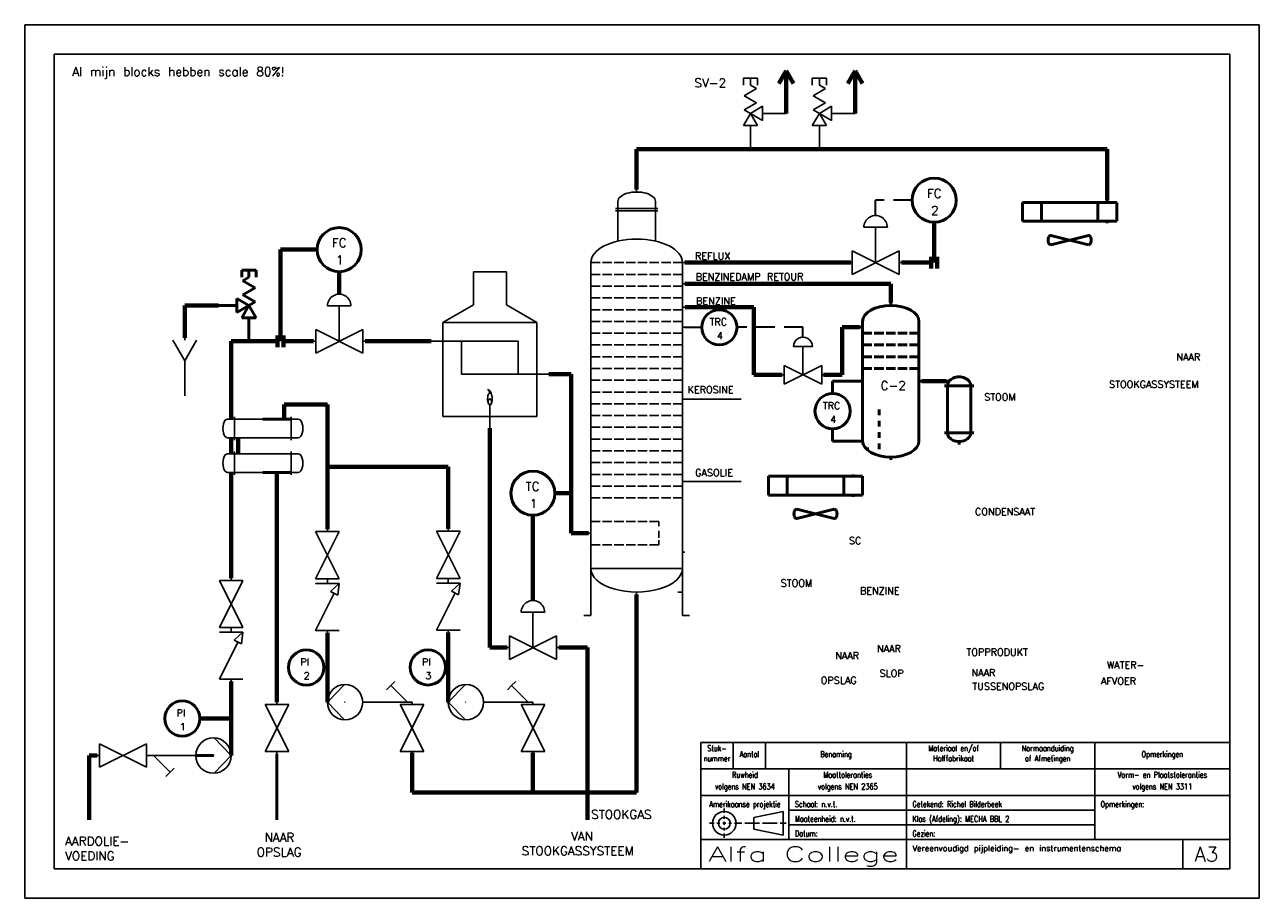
# Model space of a CAD drawing. Extents: x 0 to 420, y 0 to 297.
import ezdxf
from ezdxf.enums import TextEntityAlignment as Align

# ---------------------------------------------------------------- set-up
doc = ezdxf.new("R2010")
doc.units = 0
doc.header["$MEASUREMENT"] = 0
doc.linetypes.add('HIDDEN', pattern=[9.525, 6.35, -3.175])
doc.layers.get('0').update_dxf_attribs({"linetype": 'CONTINUOUS'})
for name, color, linetype in [('KADER25', 3, 'CONTINUOUS'), ('KADER50', 7, 'CONTINUOUS'), ('KADER70', 5, 'CONTINUOUS'), ('T25', 3, 'CONTINUOUS'), ('T70', 5, 'CONTINUOUS')]:
    doc.layers.add(name, color=color, linetype=linetype)
for name, color, linetype, lineweight in [('Omtrekslijn', 7, 'CONTINUOUS', 50), ('Proceslijn', 5, 'CONTINUOUS', 70), ('Stippellijn', 3, 'HIDDEN', 35), ('Tekst', 3, 'CONTINUOUS', 35)]:
    doc.layers.add(name, color=color, linetype=linetype, lineweight=lineweight)
doc.styles.add('KADER1', font='SIMPLEX.SHX', dxfattribs={"height": 5})
doc.styles.add('KADER2', font='SIMPLEX.shx', dxfattribs={"width": 0.7, "height": 2})
doc.styles.get("Standard").update_dxf_attribs({"font": 'TXT.shx', "height": 3})

# ---------------------------------------------------------------- blocks, each defined once
blk = doc.blocks.new('04_NenWarmtewisselaar')
at = {"layer": 'KADER25', "color": 0}
for p, q in [((-12, 8), (-15, 8)), ((-12, 8), (-12, 9)), ((12, 8), (-12, 8)), ((-12, 8), (-12, 0)), ((12, 8), (12, 9)), ((12, 0), (12, 8)), ((12, 8), (15, 8)), ((-12, 0), (-15, 0)), ((-12, 0), (12, 0)), ((-12, 0), (-12, -1)), ((12, 0), (12, 0)), ((12, 0), (15, 0)), ((12, 0), (12, -1))]:
    blk.add_line(p, q, dxfattribs=at)
for centre, major_axis in [((-15, 4), (0, 4)), ((15, 4), (0, -4))]:
    blk.add_ellipse(centre, major_axis=major_axis, ratio=0.5, start_param=0, end_param=3.141593, dxfattribs=at)
blk = doc.blocks.new('04_NenFornuis')
at = {"layer": 'KADER25', "color": 0}
for p, q in [((-7.01, 47.5), (-7.01, 61.5)), ((7.01, 61.5), (-7.01, 61.5)), ((7.01, 47.5), (7.01, 61.5)), ((-20, 40), (-7.01, 47.5)), ((20, 40), (7.01, 47.5)), ((-20, 0), (-20, 40)), ((-20, 40), (20, 40)), ((20, 40), (20, 0)), ((-20, 32), (-25, 32)), ((-20, 32), (12, 32)), ((-12, 18), (-12, 32)), ((12, 32), (12, 18)), ((12, 18), (-12, 18)), ((12, 18), (20, 18)), ((20, 18), (25, 18)), ((20, 0), (-20, 0)), ((0, 0), (0, 5)), ((0, 0), (0, -5))]:
    blk.add_line(p, q, dxfattribs=at)
for centre, major_axis, ratio, start_param, end_param in [((-0.49, 8.22), (0.49, -3.22), 0.442287, 0, 3.141593), ((-0.49, 9.47), (-0.49, 1.97), 0.356881, 4.885896, 6.283185), ((0, 7.5), (0, -2.5), 0.395368, 3.027106, 6.283185)]:
    blk.add_ellipse(centre, major_axis=major_axis, ratio=ratio, start_param=start_param, end_param=end_param, dxfattribs=at)
blk.add_ellipse((0, 6.25), major_axis=(0, -1.25), ratio=0.59927, dxfattribs=at)
blk = doc.blocks.new('04_KlepMetRegelaar')
at = {"layer": 'KADER25', "color": 0}
for p, q in [((11, 15), (6, 15)), ((11, 0), (11, 15)), ((11, 15), (16, 15)), ((1, 0), (0, 0)), ((1, 5), (1, 0)), ((1, -5), (21, 5)), ((21, -5), (1, 5)), ((1, 0), (1, -5)), ((21, 0), (21, 5)), ((22, 0), (21, 0)), ((21, 0), (21, -5))]:
    blk.add_line(p, q, dxfattribs=at)
blk.add_ellipse((11, 15), major_axis=(5, 0), ratio=1, start_param=0, end_param=3.141593, dxfattribs=at)
blk = doc.blocks.new('04_Klep')
at = {"layer": 'KADER25', "color": 0}
for p, q in [((1, 0), (0, 0)), ((1, 5), (1, 0)), ((1, -5), (21, 5)), ((21, -5), (1, 5)), ((1, 0), (1, -5)), ((21, 0), (21, 5)), ((22, 0), (21, 0)), ((21, 0), (21, -5))]:
    blk.add_line(p, q, dxfattribs=at)
blk = doc.blocks.new('04_Y_filter')
at = {"layer": 'KADER25', "color": 0}
for p, q in [((1, 0), (-1, 0)), ((19, 0), (1, 0)), ((1, 0), (8.07, -7.07)), ((8.07, -7.07), (6.3, -8.84)), ((8.07, -7.07), (9.84, -5.3))]:
    blk.add_line(p, q, dxfattribs=at)
blk = doc.blocks.new('04_NenPomp')
at = {"layer": 'KADER25', "color": 0}
for p, q in [((15, 0), (7.74, 7.5)), ((0, 0), (-1, 0)), ((7.5, 0), (7.74, 0)), ((7.74, 0), (7.5, 0)), ((7.5, 0), (7.5, 0)), ((7.5, 0), (7.5, 0)), ((7.74, -7.5), (15, 0)), ((15, 0), (15, 0))]:
    blk.add_line(p, q, dxfattribs=at)
blk.add_circle((7.5, 0), 7.5, dxfattribs=at)
blk = doc.blocks.new('04_Terugslagklep')
at = {"layer": 'KADER25', "color": 0}
for p, q in [((1, 0), (0, 0)), ((1, 5), (1, 0)), ((16.8, -2.9), (1, 5)), ((1, 0), (1, -5)), ((21, 0), (21, 5)), ((22, 0), (21, 0)), ((21, 0), (21, -5)), ((17.59, -1.34), (16.04, -4.39)), ((21, -5), (16.04, -4.39)), ((21, -5), (17.59, -1.34))]:
    blk.add_line(p, q, dxfattribs=at)
blk = doc.blocks.new('04_Funnel')
at = {"layer": 'KADER25', "color": 0}
for p, q in [((0, -1), (0, 0)), ((0, -9.66), (-5, -1)), ((0, -9.66), (5, -1)), ((0, -9.66), (0, -24.66))]:
    blk.add_line(p, q, dxfattribs=at)
blk = doc.blocks.new('04_Kolom')
at = {"layer": 'KADER25', "color": 0}
for p, q in [((0, 170), (0, 171)), ((-8, 163), (-9, 163)), ((-8, 166), (-8, 149.12)), ((-8, 166), (-8, 163)), ((-8, 163), (8, 163)), ((-8, 163), (-8, 162)), ((8, 166), (8, 149.12)), ((8, 163), (9, 163)), ((-8, 162), (-9, 162)), ((-8, 162), (8, 162)), ((8, 162), (9, 162)), ((-19.5, 10), (-19.5, 140)), ((-19.5, 140), (-15.5, 140)), ((-14.5, 140), (-10.5, 140)), ((-9.5, 140), (-5.5, 140)), ((-4.5, 140), (-0.5, 140)), ((0.5, 140), (4.5, 140)), ((5.5, 140), (9.5, 140)), ((10.5, 140), (14.5, 140)), ((15.5, 140), (19.5, 140)), ((19.5, 10), (19.5, 140)), ((19.5, 140), (20.5, 140)), ((-19.5, 135), (-15.5, 135)), ((-14.5, 135), (-10.5, 135)), ((-9.5, 135), (-5.5, 135)), ((-4.5, 135), (-0.5, 135)), ((0.5, 135), (4.5, 135)), ((5.5, 135), (9.5, 135)), ((10.5, 135), (14.5, 135)), ((15.5, 135), (19.5, 135)), ((-19.5, 130), (-15.5, 130)), ((-14.5, 130), (-10.5, 130)), ((-9.5, 130), (-5.5, 130)), ((-4.5, 130), (-0.5, 130)), ((0.5, 130), (4.5, 130)), ((5.5, 130), (9.5, 130)), ((10.5, 130), (14.5, 130)), ((15.5, 130), (19.5, 130)), ((19.5, 130), (19.5, 131)), ((19.5, 131), (20.5, 131)), ((-19.5, 125), (-15.5, 125)), ((-14.5, 125), (-10.5, 125)), ((-9.5, 125), (-5.5, 125)), ((-4.5, 125), (-0.5, 125)), ((0.5, 125), (4.5, 125)), ((5.5, 125), (9.5, 125)), ((10.5, 125), (14.5, 125)), ((15.5, 125), (19.5, 125)), ((19.5, 120), (19.57, 121)), ((19.57, 121), (20.57, 121)), ((-19.5, 120), (-15.5, 120)), ((-14.5, 120), (-10.5, 120)), ((-9.5, 120), (-5.5, 120)), ((-4.5, 120), (-0.5, 120)), ((0.5, 120), (4.5, 120)), ((5.5, 120), (9.5, 120)), ((10.5, 120), (14.5, 120)), ((15.5, 120), (19.5, 120)), ((-19.5, 115), (-15.5, 115)), ((-14.5, 115), (-10.5, 115)), ((-9.5, 115), (-5.5, 115)), ((-4.5, 115), (-0.5, 115)), ((0.5, 115), (4.5, 115)), ((5.5, 115), (9.5, 115)), ((10.5, 115), (14.5, 115)), ((15.5, 115), (19.5, 115)), ((19.5, 110), (19.5, 112.5)), ((19.5, 112.5), (20.5, 112.5)), ((-19.5, 110), (-15.5, 110)), ((-19.5, 105), (-15.5, 105)), ((-14.5, 110), (-10.5, 110)), ((-14.5, 105), (-10.5, 105)), ((-9.5, 110), (-5.5, 110)), ((-9.5, 105), (-5.5, 105)), ((-4.5, 110), (-0.5, 110)), ((-4.5, 105), (-0.5, 105)), ((0.5, 110), (4.5, 110)), ((0.5, 105), (4.5, 105)), ((5.5, 110), (9.5, 110)), ((5.5, 105), (9.5, 105)), ((10.5, 110), (14.5, 110)), ((10.5, 105), (14.5, 105)), ((15.5, 110), (19.5, 110)), ((15.5, 105), (19.5, 105)), ((-19.5, 100), (-15.5, 100)), ((-14.5, 100), (-10.5, 100)), ((-9.5, 100), (-5.5, 100)), ((-4.5, 100), (-0.5, 100)), ((0.5, 100), (4.5, 100)), ((5.5, 100), (9.5, 100)), ((10.5, 100), (14.5, 100)), ((15.5, 100), (19.5, 100)), ((-19.5, 95), (-15.5, 95)), ((-14.5, 95), (-10.5, 95)), ((-9.5, 95), (-5.5, 95)), ((-4.5, 95), (-0.5, 95)), ((0.5, 95), (4.5, 95)), ((5.5, 95), (9.5, 95)), ((10.5, 95), (14.5, 95)), ((15.5, 95), (19.5, 95)), ((-19.5, 90), (-15.5, 90)), ((-14.5, 90), (-10.5, 90)), ((-9.5, 90), (-5.5, 90)), ((-4.5, 90), (-0.5, 90)), ((0.5, 90), (4.5, 90)), ((5.5, 90), (9.5, 90)), ((10.5, 90), (14.5, 90)), ((15.5, 90), (19.5, 90)), ((-19.5, 85), (-15.5, 85)), ((-14.5, 85), (-10.5, 85)), ((-9.5, 85), (-5.5, 85)), ((-4.5, 85), (-0.5, 85)), ((0.5, 85), (4.5, 85)), ((5.5, 85), (9.5, 85)), ((10.5, 85), (14.5, 85)), ((15.5, 85), (19.5, 85)), ((-19.5, 80), (-15.5, 80)), ((-14.5, 80), (-10.5, 80)), ((-9.5, 80), (-5.5, 80)), ((-4.5, 80), (-0.5, 80)), ((0.5, 80), (4.5, 80)), ((5.5, 80), (9.5, 80)), ((10.5, 80), (14.5, 80)), ((15.5, 80), (19.5, 80)), ((19.5, 80), (19.5, 82)), ((19.5, 82), (20.5, 82)), ((-19.5, 75), (-15.5, 75)), ((-14.5, 75), (-10.5, 75)), ((-9.5, 75), (-5.5, 75)), ((-4.5, 75), (-0.5, 75)), ((0.5, 75), (4.5, 75)), ((5.5, 75), (9.5, 75)), ((10.5, 75), (14.5, 75)), ((15.5, 75), (19.5, 75)), ((-19.5, 70), (-15.5, 70)), ((-14.5, 70), (-10.5, 70)), ((-9.5, 70), (-5.5, 70)), ((-4.5, 70), (-0.5, 70)), ((0.5, 70), (4.5, 70)), ((5.5, 70), (9.5, 70)), ((10.5, 70), (14.5, 70)), ((15.5, 70), (19.5, 70)), ((-19.5, 65), (-15.5, 65)), ((-14.5, 65), (-10.5, 65)), ((-9.5, 65), (-5.5, 65)), ((-4.5, 65), (-0.5, 65)), ((0.5, 65), (4.5, 65)), ((5.5, 65), (9.5, 65)), ((10.5, 65), (14.5, 65)), ((15.5, 65), (19.5, 65)), ((-19.5, 60), (-15.5, 60)), ((-14.5, 60), (-10.5, 60)), ((-9.5, 60), (-5.5, 60)), ((-4.5, 60), (-0.5, 60)), ((0.5, 60), (4.5, 60)), ((5.5, 60), (9.5, 60)), ((10.5, 60), (14.5, 60)), ((15.5, 60), (19.5, 60)), ((-19.5, 55), (-15.5, 55)), ((-14.5, 55), (-10.5, 55)), ((-9.5, 55), (-5.5, 55)), ((-4.5, 55), (-0.5, 55)), ((0.5, 55), (4.5, 55)), ((5.5, 55), (9.5, 55)), ((10.5, 55), (14.5, 55)), ((15.5, 55), (19.5, 55)), ((-19.5, 50), (-15.5, 50)), ((-14.5, 50), (-10.5, 50)), ((-9.5, 50), (-5.5, 50)), ((-4.5, 50), (-0.5, 50)), ((0.5, 50), (4.5, 50)), ((5.5, 50), (9.5, 50)), ((10.5, 50), (14.5, 50)), ((15.5, 50), (19.5, 50)), ((-19.5, 45), (-15.5, 45)), ((-14.5, 45), (-10.5, 45)), ((-9.5, 45), (-5.5, 45)), ((-4.5, 45), (-0.5, 45)), ((0.5, 45), (4.5, 45)), ((5.5, 45), (9.5, 45)), ((10.5, 45), (14.5, 45)), ((15.5, 45), (19.5, 45)), ((19.5, 45), (19.5, 47)), ((19.5, 47), (20.5, 47)), ((-19.5, 40), (-15.5, 40)), ((-19.5, 40), (-19.5, 25)), ((-14.5, 40), (-10.5, 40)), ((-9.5, 40), (-5.5, 40)), ((-4.5, 40), (-0.5, 40)), ((0.5, 40), (4.5, 40)), ((5.5, 40), (9.5, 40)), ((10.5, 40), (14.5, 40)), ((15.5, 40), (19.5, 40)), ((-19.5, 25), (-19.5, 30)), ((-19.5, 30), (-15.5, 30)), ((-14.5, 30), (-10.5, 30)), ((-9.5, 30), (-5.5, 30)), ((-4.5, 30), (-0.5, 30)), ((0.5, 30), (4.5, 30)), ((5.5, 30), (9.5, 30)), ((9.5, 30), (9.5, 28)), ((-19.5, 25), (-20.5, 25)), ((9.5, 23), (9.5, 26)), ((9.5, 20), (9.5, 22)), ((-19.5, 20), (-15.5, 20)), ((-14.5, 20), (-10.5, 20)), ((-9.5, 20), (-5.5, 20)), ((-4.5, 20), (-0.5, 20)), ((0.5, 20), (4.5, 20)), ((5.5, 20), (9.5, 20)), ((19.5, 10), (19.5, 17)), ((19.5, 17), (20.5, 17)), ((-19.5, 10), (19.5, 10)), ((-19.5, 10), (-19.5, -10)), ((19.5, 10), (19.5, -10)), ((0, 0), (0, -1)), ((19.5, 0), (17.5, 0)), ((-19.5, -10), (-22.5, -10)), ((19.5, -10), (22.5, -10))]:
    blk.add_line(p, q, dxfattribs=at)
for centre, major_axis, ratio, start_param, end_param in [((0, 166), (8, 0), 0.5, 0, 3.141593), ((0, 140), (-19.5, 0), 0.512821, 3.141593, 6.283185), ((0, 10), (-19.5, 0), 0.512821, 0, 3.141593)]:
    blk.add_ellipse(centre, major_axis=major_axis, ratio=ratio, start_param=start_param, end_param=end_param, dxfattribs=at)
blk = doc.blocks.new('04_Overdrukventiel_2')
at = {"color": 0}
for p, q in [((-3, 27.2), (-3, 30.2)), ((-3, 30.2), (0, 30.2)), ((-2.6, 25.7), (0, 27.2)), ((0, 27.2), (0, 30.2)), ((0, 30.2), (3, 30.2)), ((3, 30.2), (3, 27.2)), ((2.6, 22.7), (-2.6, 25.7)), ((-2.6, 19.7), (2.6, 22.7)), ((-5.2, 18.2), (0, 15.2)), ((-5.2, 12.2), (-5.2, 18.2)), ((2.6, 16.7), (-2.6, 19.7)), ((2.6, 16.7), (0, 15.2)), ((-15.2, 15.2), (-5.2, 15.2)), ((0, 15.2), (-5.2, 12.2)), ((-3, 10), (0, 15.2)), ((0, 15.2), (3, 10)), ((3, 10), (-3, 10)), ((0, 0), (0, 10))]:
    blk.add_line(p, q, dxfattribs=at)
blk = doc.blocks.new('04_BenzineStripper')
at = {"layer": 'Omtrekslijn'}
for p, q in [((0, -1), (0, 0)), ((-9.6, -6.43), (-9.6, -8.43)), ((-9.6, -8.43), (-10.6, -8.43)), ((-9.6, -26.77), (-10.6, -26.77)), ((9.6, -26.77), (10.6, -26.77)), ((-3.96, -36.39), (-3.96, -38.31)), ((-3.96, -40.24), (-3.96, -42.17)), ((-3.96, -44.1), (-3.96, -46.02)), ((-9.6, -47.1), (-10.6, -47.1)), ((-7.91, -50.18), (-7.91, -49.33)), ((-3.96, -47.95), (-3.96, -49.88)), ((-3.96, -49.88), (-3.96, -47.95)), ((0, -52.53), (0, -53.53))]:
    blk.add_line(p, q, dxfattribs=at)
at = {"layer": 'Omtrekslijn', "color": 0}
for p, q in [((-9.6, -47.1), (-9.6, -6.43)), ((9.6, -47.1), (9.6, -6.43)), ((-9.6, -10.43), (-6.4, -10.43)), ((-5.6, -10.43), (-2.4, -10.43)), ((-1.6, -10.43), (1.6, -10.43)), ((2.4, -10.43), (5.6, -10.43)), ((6.4, -10.43), (9.6, -10.43)), ((-9.6, -14.43), (-6.4, -14.43)), ((-5.6, -14.43), (-2.4, -14.43)), ((-1.6, -14.43), (1.6, -14.43)), ((2.4, -14.43), (5.6, -14.43)), ((6.4, -14.43), (9.6, -14.43)), ((-9.6, -18.43), (-6.4, -18.43)), ((-5.6, -18.43), (-2.4, -18.43)), ((-1.6, -18.43), (1.6, -18.43)), ((2.4, -18.43), (5.6, -18.43)), ((6.4, -18.43), (9.6, -18.43)), ((-9.6, -22.43), (-6.4, -22.43)), ((-5.6, -22.43), (-2.4, -22.43)), ((-1.6, -22.43), (1.6, -22.43)), ((2.4, -22.43), (5.6, -22.43)), ((6.4, -22.43), (9.6, -22.43))]:
    blk.add_line(p, q, dxfattribs=at)
at = {"layer": 'Omtrekslijn'}
for centre, major_axis in [((0, -6.43), (-9.6, 0)), ((0, -47.1), (9.6, 0))]:
    blk.add_ellipse(centre, major_axis=major_axis, ratio=0.565396, start_param=3.141593, end_param=6.283185, dxfattribs=at)
blk = doc.blocks.new('04_Ventilator')
at = {"layer": 'Omtrekslijn', "color": 0}
for p, q in [((0, -1), (0, 0)), ((-45, -1), (-45, -11)), ((5, -1), (-45, -1)), ((-45, -1), (-35, -1)), ((-35, -1), (-35, -11)), ((-5, -11), (-5, -1)), ((-5, -1), (5, -1)), ((5, -1), (0, -1)), ((5, -11), (5, -1)), ((-45, -11), (5, -11)), ((5, -11), (-5, -11)), ((0, -11), (0, -12)), ((-30, -18.5), (-10, -23.5)), ((-10, -18.5), (-30, -23.5))]:
    blk.add_line(p, q, dxfattribs=at)
blk.add_ellipse((-30, -21), major_axis=(0, 2.5), ratio=0.585267, start_param=0, end_param=3.141593, dxfattribs=at)
at = {"layer": 'Omtrekslijn', "color": 0, "extrusion": (0, 0, -1)}
blk.add_ellipse((-10, -21), major_axis=(0, 2.5), ratio=0.585267, start_param=0, end_param=3.141593, dxfattribs=at)
blk = doc.blocks.new('04_Warmtewisselaar')
at = {"layer": 'Omtrekslijn'}
for p, q in [((-4, 20), (-5, 20)), ((4, 20), (-4, 20)), ((-4, 20), (-4, 4)), ((4, 4), (4, 20)), ((4, 20), (5, 20)), ((-4, 4), (-5, 4)), ((-4, 4), (4, 4)), ((0, 1), (0, 0)), ((4, 4), (5, 4))]:
    blk.add_line(p, q, dxfattribs=at)
at = {"layer": 'Omtrekslijn', "extrusion": (0, 0, -1)}
blk.add_ellipse((0, 20), major_axis=(-4, 0), ratio=0.750206, start_param=0, end_param=3.141593, dxfattribs=at)
at = {"layer": 'Omtrekslijn'}
blk.add_ellipse((0, 4), major_axis=(-4, 0), ratio=0.750206, start_param=0, end_param=3.141593, dxfattribs=at)

msp = doc.modelspace()

# ---------------------------------------------------------------- linework, layer by layer
for p, q in [((224.58, 169.72), (243.79, 169.72)), ((71.42, 156.53), (72.62, 156.53)), ((224.58, 141.72), (243.79, 141.72))]:
    msp.add_line(p, q)
at = {"layer": 'KADER25'}
for p, q in [((0, 0), (0, 297)), ((0, 297), (420, 297)), ((420, 297), (420, 0)), ((238, 29), (238, 30.5)), ((258, 29.5), (248, 27.5)), ((258, 25.5), (258, 29.5)), ((260, 30), (364, 30)), ((234.5, 25.5), (233, 25.5)), ((234.97, 25.5), (234.97, 25.5)), ((235, 25.5), (235, 25.5)), ((236.5, 25.5), (235.5, 25.5)), ((237, 25.5), (237, 25.5)), ((238, 25.5), (237.5, 25.5)), ((238, 28.5), (238, 28.5)), ((238, 27), (238, 28)), ((238, 26.5), (238, 26.5)), ((238, 25), (238, 26)), ((238, 25.5), (238.5, 25.5)), ((239, 25.5), (239, 25.5)), ((239.5, 25.5), (240.5, 25.5)), ((241, 25.5), (241, 25.5)), ((241.5, 25.5), (244, 25.5)), ((244.5, 25.5), (244.5, 25.5)), ((245, 25.5), (250, 25.5)), ((247, 25.5), (247, 25.5)), ((248, 27.5), (248, 25.5)), ((248, 23.5), (248, 25.5)), ((250.5, 25.5), (250.5, 25.5)), ((250.5, 25.5), (250.5, 25.5)), ((251, 25.5), (256, 25.5)), ((256.5, 25.5), (256.5, 25.5)), ((257, 25.5), (259, 25.5)), ((258, 25.5), (258, 21.5)), ((238, 24.5), (238, 24.5)), ((238, 24), (238, 23)), ((238, 22.5), (238, 22.5)), ((238, 22), (238, 20.5)), ((258, 21.5), (248, 23.5)), ((260, 25), (364, 25)), ((420, 0), (0, 0))]:
    msp.add_line(p, q, dxfattribs=at)
for radius in [4, 2]:
    msp.add_circle((238, 25.5), radius, dxfattribs=at)
at = {"layer": 'KADER50'}
for p, q in [((230, 10), (230, 53)), ((230, 53), (410, 53)), ((241, 53), (241, 44)), ((252, 53), (252, 44)), ((300, 53), (300, 20)), ((332, 53), (332, 44)), ((364, 53), (364, 20)), ((230, 44), (410, 44)), ((260, 44), (260, 20)), ((230, 35), (410, 35)), ((230, 20), (410, 20)), ((300, 10), (300, 20)), ((394, 10), (394, 20))]:
    msp.add_line(p, q, dxfattribs=at)
at = {"layer": 'KADER70'}
for p, q in [((10, 10), (10, 287)), ((10, 287), (410, 287)), ((410, 287), (410, 10)), ((410, 53), (410, 10)), ((410, 10), (10, 10))]:
    msp.add_line(p, q, dxfattribs=at)
at = {"layer": 'Omtrekslijn'}
for p, q in [((88.05, 189.38), (88.05, 191.38)), ((284.02, 175.78), (274.85, 175.78)), ((274.85, 175.78), (274.85, 171.62)), ((314.42, 175.78), (313.42, 175.78)), ((90.62, 162.93), (81.02, 162.93)), ((81.02, 162.93), (85.82, 162.93)), ((85.82, 162.93), (90.62, 162.93)), ((90.62, 162.93), (88.22, 162.93)), ((274.85, 159.62), (274.85, 155.45)), ((274.85, 155.45), (284.02, 155.45)), ((90.62, 144.75), (81.02, 144.75)), ((81.02, 144.75), (85.82, 144.75)), ((102.98, 78.46), (101.78, 78.46)), ((144.1, 78.51), (143.16, 78.51)), ((64.22, 48.53), (58.22, 48.53)), ((85.82, 49.07), (85.82, 26.71))]:
    msp.add_line(p, q, dxfattribs=at)
for centre, radius in [((309.42, 237.32), 7.5), ((107, 220.53), 7.5), ((236.32, 194.12), 6), ((274.85, 165.62), 6), ((172.9, 137.7), 7.5), ((95.78, 78.46), 6), ((137.16, 78.51), 6), ((53.63, 61.11), 6)]:
    msp.add_circle(centre, radius, dxfattribs=at)
at = {"layer": 'Proceslijn'}
for p, q in [((259.04, 281.35), (256.54, 277.02)), ((259.04, 266.86), (259.04, 281.35)), ((259.04, 281.35), (261.54, 277.02)), ((282.49, 281.35), (279.99, 277.02)), ((282.49, 266.86), (282.49, 281.35)), ((282.49, 281.35), (284.99, 277.02)), ((246.88, 254.7), (208.18, 254.7)), ((208.18, 254.7), (208.18, 240.92)), ((246.88, 254.7), (270.34, 254.7)), ((270.34, 254.7), (368.29, 254.7)), ((368.29, 254.7), (368.29, 237.3)), ((309.42, 216.12), (309.42, 229.82)), ((87.05, 189.38), (87.05, 220.53)), ((87.05, 220.53), (99.5, 220.53)), ((224.58, 216.12), (281.07, 216.12)), ((270.52, 216.12), (280.67, 216.12)), ((298.27, 216.12), (308.42, 216.12)), ((308.42, 218.12), (308.42, 214.12)), ((310.42, 216.12), (310.42, 218.12)), ((310.42, 216.12), (310.42, 214.12)), ((107, 205.38), (107, 213.03)), ((224.58, 208.92), (294.62, 208.92)), ((294.62, 208.92), (294.62, 202.55)), ((65.98, 201.53), (54.45, 201.53)), ((54.45, 201.53), (54.45, 190.5)), ((224.63, 200.92), (248.1, 200.92)), ((248.1, 200.92), (248.1, 177.98)), ((284.02, 194.12), (278.12, 194.12)), ((278.12, 194.12), (278.12, 177.98)), ((70.22, 162.93), (70.22, 189.38)), ((70.22, 189.38), (86.05, 189.38)), ((86.05, 189.38), (86.05, 191.38)), ((86.05, 189.38), (86.05, 187.38)), ((88.05, 191.38), (88.05, 187.38)), ((88.05, 189.38), (98.2, 189.38)), ((115.8, 189.38), (138.25, 189.38)), ((185.9, 178.18), (178.25, 178.18)), ((185.9, 124.12), (185.9, 178.18)), ((248.1, 177.98), (257.72, 177.98)), ((278.12, 177.98), (271.8, 177.98)), ((305.22, 175.78), (313.42, 175.78)), ((88.22, 162.93), (88.22, 167.86)), ((88.22, 167.86), (102.98, 167.86)), ((102.98, 167.86), (102.98, 125.45)), ((158.25, 159.78), (158.25, 85.23)), ((70.22, 156.53), (70.22, 151.15)), ((72.62, 156.53), (72.62, 151.15)), ((70.22, 108.89), (70.22, 144.75)), ((85.82, 144.75), (85.82, 66.67)), ((102.98, 146.65), (144.1, 146.65)), ((144.1, 146.65), (144.1, 125.57)), ((185.9, 137.7), (180.4, 137.7)), ((172.9, 108.42), (172.9, 130.2)), ((191.78, 124.12), (185.9, 124.12)), ((172.9, 101.23), (172.9, 108.42)), ((208.18, 35.99), (208.18, 103.32)), ((102.98, 90.25), (102.98, 66.66)), ((144.1, 66.66), (144.1, 90.37)), ((158.25, 85.23), (164.1, 85.23)), ((181.7, 85.23), (191.42, 85.23)), ((191.42, 85.23), (191.42, 26.71)), ((70.22, 48.53), (70.22, 73.69)), ((70.22, 61.11), (59.63, 61.11)), ((24.62, 48.53), (21.95, 48.53)), ((21.95, 48.53), (21.95, 26.71)), ((131.78, 49.46), (131.78, 35.99)), ((172.9, 49.46), (172.9, 35.99)), ((131.78, 35.99), (208.18, 35.99))]:
    msp.add_line(p, q, dxfattribs=at)
at = {"layer": 'Stippellijn'}
for p, q in [((289.47, 232.12), (289.47, 237.32)), ((301.92, 237.32), (289.47, 237.32)), ((224.58, 194.12), (230.32, 194.12)), ((264.76, 194.12), (242.32, 194.12)), ((264.76, 190.78), (264.76, 194.12))]:
    msp.add_line(p, q, dxfattribs=at)

# ---------------------------------------------------------------- block references
for name, p, xscale, yscale, zscale in [('04_Overdrukventiel_2', (246.88, 254.7), -0.8, 0.8, 0.8), ('04_Overdrukventiel_2', (270.34, 254.7), -0.8, 0.8, 0.8), ('04_KlepMetRegelaar', (257.72, 177.98), 0.6400000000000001, 0.6400000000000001, 0.6400000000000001)]:
    msp.add_blockref(name, p, dxfattribs=dict(xscale=xscale, yscale=yscale, zscale=zscale))
at = {"layer": 'Omtrekslijn'}
for name, p, xscale, yscale, zscale in [('04_Kolom', (208.18, 104.12), 0.8, 0.8, 0.8), ('04_Ventilator', (368.29, 237.22), 0.6400000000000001, 0.6400000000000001, 0.6400000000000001), ('04_KlepMetRegelaar', (280.67, 216.12), 0.8, 0.8, 0.8), ('04_Overdrukventiel_2', (76.3, 189.38), 0.8, 0.8, 0.8), ('04_NenFornuis', (158.25, 163.78), 0.8, 0.8, 0.8), ('04_KlepMetRegelaar', (98.2, 189.38), 0.8, 0.8, 0.8), ('04_Funnel', (54.45, 190.5), 0.8, 0.8, 0.8), ('04_NenWarmtewisselaar', (81.02, 156.53), 0.8, 0.8, 0.8), ('04_NenWarmtewisselaar', (81.02, 144.75), 0.8, 0.8, 0.8), ('04_Ventilator', (281.82, 144.13), 0.6400000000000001, 0.6400000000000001, 0.6400000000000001), ('04_KlepMetRegelaar', (164.1, 85.23), 0.8, 0.8, 0.8), ('04_Klep', (24.62, 48.53), 0.8, 0.8, 0.8), ('04_NenPomp', (58.22, 48.53), 0.8, 0.8, 0.8)]:
    msp.add_blockref(name, p, dxfattribs=dict(at, xscale=xscale, yscale=yscale, zscale=zscale))
for name, p in [('04_BenzineStripper', (294.62, 202.55)), ('04_Warmtewisselaar', (317.88, 154.28))]:
    msp.add_blockref(name, p, dxfattribs=at)
at = {"layer": 'Omtrekslijn', "xscale": 0.8, "yscale": 0.8, "zscale": 0.8}
for name, p, rotation in [('04_Klep', (102.98, 107.85), 90), ('04_Klep', (144.1, 107.97), 90), ('04_Klep', (70.22, 91.29), 90), ('04_Terugslagklep', (102.98, 90.25), 90), ('04_Terugslagklep', (144.1, 90.37), 90), ('04_Terugslagklep', (70.22, 73.69), 90), ('04_NenPomp', (114.98, 66.66), 180), ('04_NenPomp', (156.1, 66.66), 180), ('04_Klep', (85.82, 49.07), 90), ('04_Klep', (131.78, 49.06), 90), ('04_Klep', (172.9, 49.06), 90)]:
    msp.add_blockref(name, p, dxfattribs=dict(at, rotation=rotation))
at = {"layer": 'Proceslijn', "xscale": 0.8, "yscale": 0.8, "zscale": 0.8, "rotation": 180}
for p in [(130.98, 66.66), (172.1, 66.66)]:
    msp.add_blockref('04_Y_filter', p, dxfattribs=at)
at = {"layer": 'Proceslijn', "xscale": 0.8, "yscale": 0.8, "zscale": 0.8}
msp.add_blockref('04_Y_filter', (43.02, 48.53), dxfattribs=at)

# ---------------------------------------------------------------- texts
at = {"layer": 'KADER25'}
msp.add_text('Al mijn blocks hebben scale 80%%%!', height=3, dxfattribs=at).set_placement((16.19, 279.55))
at = {"layer": 'Omtrekslijn'}
msp.add_text('C-2', height=3, dxfattribs=at).set_placement((291.16, 172.81))
at = {"layer": 'T25', "style": 'KADER2', "width": 0.7}
for s, p in [('Stuk-', (235.5, 50)), ('Materiaal en/of', (316, 50)), ('Normaanduiding', (348, 50)), ('nummer', (235.5, 46.57)), ('Aantal', (246.5, 48)), ('Benaming', (276, 48)), ('Halffabrikaat', (316, 46.57)), ('of Afmetingen', (348, 46.57)), ('Opmerkingen', (387, 48)), ('Ruwheid', (245, 41)), ('Maattoleranties', (280, 41)), ('Vorm- en Plaatstoleranties', (387, 41)), ('volgens NEN 3634', (245, 37)), ('volgens NEN 2365', (280, 37)), ('volgens NEN 3311', (387, 37)), ('Amerikaanse projektie', (245, 31))]:
    msp.add_text(s, height=2, dxfattribs=at).set_placement(p, align=Align.CENTER)
for s, p in [('Schaal: n.v.t.', (262, 31)), ('Getekend: Richel Bilderbeek', (302, 31)), ('Opmerkingen:', (366, 31)), ('Maateenheid: n.v.t.', (262, 26)), ('Klas (Afdeling): MECHA BBL 2', (302, 26)), ('Datum:', (262, 21)), ('Gezien:', (302, 21))]:
    msp.add_text(s, height=2, dxfattribs=at).set_placement(p)
at = {"layer": 'T25'}
msp.add_text('Vereenvoudigd pijpleiding- en instrumentenschema', height=2, dxfattribs=at).set_placement((302, 16))
at = {"layer": 'T70', "style": 'KADER1', "width": 1.475676}
msp.add_text('Alfa College', height=5, dxfattribs=at).set_placement((232.5, 12.5), (297.5, 12.5), align=Align.FIT)
at = {"layer": 'T70'}
msp.add_text('A3', height=5, dxfattribs=at).set_placement((402, 15), align=Align.MIDDLE)
at = {"layer": 'Tekst'}
for s, height, p in [('SV-2', 3, (227.83, 275.71)), ('FC', 3, (306.93, 238.14)), (' 2', 3, (305.68, 232.32)), ('FC', 3, (104.51, 221.35)), (' 1', 3, (103.25, 215.53)), ('REFLUX', 2.4, (228.01, 217.19)), ('BENZINEDAMP RETOUR', 2.4, (228.22, 210.09)), ('BENZINE', 2.4, (228.39, 201.91)), ('TRC', 2.4, (233, 194.78)), (' 4', 2.4, (233.33, 190.12)), ('NAAR', 2.4, (391.79, 182.81)), ('KEROSINE', 2.4, (225.51, 171.7)), ('STOOKGASSYSTEEM', 2.4, (368.9, 173.55)), ('TRC', 2.4, (271.53, 166.28)), ('STOOM', 2.4, (326.42, 169.23)), (' 4', 2.4, (271.85, 161.62)), ('GASOLIE', 2.4, (228.08, 143.49)), ('TC', 3, (170.41, 138.53)), (' 1', 3, (169.15, 132.7)), ('CONDENSAAT', 2.4, (323.25, 130.26)), ('SC', 2.4, (280.38, 120.42)), ('STOOM', 2.4, (257.2, 105.94)), ('BENZINE', 2.4, (284.14, 103.33)), ('NAAR', 2.4, (289.94, 83.64)), ('TOPPRODUKT', 2.4, (320.36, 82.48)), ('PI', 2.4, (93.79, 79.12)), ('PI', 2.4, (135.17, 79.17)), ('NAAR', 2.4, (275.74, 81.32)), ('WATER-', 2.4, (368.16, 78.13)), (' 2', 2.4, (92.79, 74.46)), (' 3', 2.4, (134.17, 74.51)), ('SLOP', 2.4, (290.81, 75.24)), ('NAAR', 2.4, (322.1, 75.53)), ('OPSLAG', 2.4, (270.82, 72.92)), ('TUSSENOPSLAG', 2.4, (322.38, 70.89)), ('AFVOER', 2.4, (366.13, 72.63)), ('PI', 2.4, (51.64, 61.77)), (' 1', 2.4, (50.63, 57.11)), ('STOOKGAS', 3, (192.71, 27)), (' NAAR ', 3, (78.92, 19.21)), ('VAN', 3, (185.84, 19.63)), ('AARDOLIE-', 3, (13.73, 17.92)), ('OPSLAG', 3, (78.92, 14.21)), ('STOOKGASSYSTEEM', 3, (169.1, 14.63)), ('VOEDING', 3, (13.73, 12.92))]:
    msp.add_text(s, height=height, dxfattribs=at).set_placement(p)

doc.saveas('drawing.dxf')
